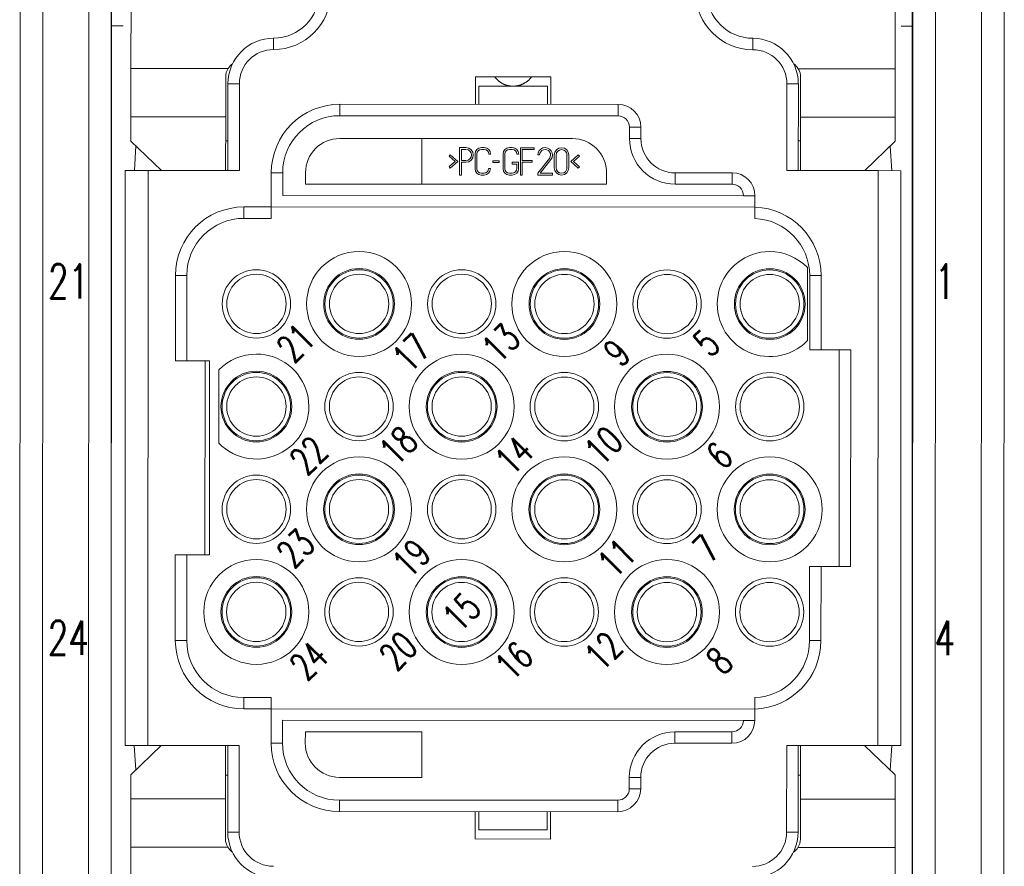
# Model space of a CAD drawing. Header units: millimetres. Extents: x 12388 to 56229, y -202 to 7369.
# Tile 46 of 88: x 21004 to 21176, y 2368 to 2516. Entities that reach past the tile are written whole.
import ezdxf
from ezdxf.enums import TextEntityAlignment as Align

# ---------------------------------------------------------------- set-up
doc = ezdxf.new("R2010")
doc.units = ezdxf.units.MM
doc.header["$LTSCALE"] = 40
doc.layers.add('도면층1', color=1, linetype='Continuous')
doc.styles.get("Standard").update_dxf_attribs({"font": 'romans.shx', "width": 0.8, "oblique": 8, "height": 3})

# ---------------------------------------------------------------- blocks, each defined once
blk = doc.blocks.new('0088')
at = {"layer": '도면층1', "linetype": 'Continuous', "lineweight": 15}
for p, q in [((21020.14, 2534.54), (21020.14, 2342.54)), ((21160.14, 2342.54), (21160.14, 2534.54))]:
    blk.add_line(p, q, dxfattribs=at)
at = {"layer": '도면층1', "lineweight": 0}
for p, q in [((21004.15, 2348.59), (21004.21, 2528.59)), ((21008.15, 2348.59), (21008.21, 2528.59)), ((21016.21, 2528.59), (21016.15, 2348.59)), ((21020.21, 2528.59), (21020.15, 2348.59)), ((21160.15, 2348.54), (21160.21, 2528.54)), ((21164.15, 2348.54), (21164.21, 2528.54)), ((21172.21, 2528.54), (21172.15, 2348.54)), ((21176.21, 2528.53), (21176.15, 2348.53)), ((21020.21, 2514.59), (21022.21, 2514.59)), ((21160.21, 2514.54), (21158.21, 2514.54))]:
    blk.add_line(p, q, dxfattribs=at)
at = {"layer": '도면층1', "linetype": 'Continuous', "lineweight": 0}
for p, q in [((21023.6, 2507.14), (21023.61, 2527.2)), ((21157.16, 2507.1), (21157.17, 2527.16)), ((21048.52, 2512.44), (21048.52, 2510.45)), ((21132.25, 2512.42), (21132.25, 2510.42)), ((21023.6, 2498.67), (21023.6, 2507.14)), ((21023.6, 2507.14), (21040.56, 2507.14)), ((21140.21, 2507.1), (21157.16, 2507.1)), ((21157.16, 2507.1), (21157.16, 2498.62)), ((21083.8, 2505.65), (21096.96, 2505.65)), ((21083.8, 2500.87), (21083.8, 2505.65)), ((21096.96, 2505.65), (21096.96, 2500.87)), ((21040.54, 2489.32), (21040.55, 2504.47)), ((21040.55, 2504.47), (21042.54, 2504.47)), ((21042.54, 2504.47), (21042.54, 2489.32)), ((21084.4, 2500.87), (21084.4, 2504.06)), ((21084.4, 2504.06), (21096.36, 2504.06)), ((21096.36, 2504.06), (21096.36, 2500.87)), ((21138.22, 2489.29), (21138.22, 2504.44)), ((21140.22, 2504.44), (21138.22, 2504.44)), ((21140.22, 2504.44), (21140.21, 2489.29)), ((21060.08, 2500.88), (21108.72, 2500.86)), ((21060.08, 2500.88), (21060.08, 2498.88)), ((21108.72, 2500.86), (21108.72, 2498.87)), ((21023.6, 2494.46), (21023.6, 2498.67)), ((21040.15, 2498.66), (21023.6, 2498.67)), ((21040.15, 2498.66), (21040.14, 2489.32)), ((21108.72, 2498.87), (21060.08, 2498.88)), ((21140.61, 2489.29), (21140.61, 2498.63)), ((21157.16, 2498.62), (21140.61, 2498.63)), ((21157.16, 2498.62), (21157.16, 2494.42)), ((21110.71, 2494.88), (21110.71, 2496.87)), ((21112.71, 2496.87), (21110.71, 2496.87)), ((21112.71, 2496.87), (21112.71, 2494.88)), ((21060.08, 2494.9), (21100.75, 2494.88)), ((21074.43, 2494.89), (21074.43, 2486.92)), ((21112.71, 2494.88), (21110.71, 2494.88)), ((21023.6, 2494.46), (21028.93, 2489.33)), ((21024.19, 2489.33), (21024.46, 2493.63)), ((21040.15, 2494.51), (21040.54, 2494.51)), ((21082.14, 2493.3), (21081.02, 2493.3)), ((21081.02, 2493.3), (21081.02, 2488.51)), ((21085.33, 2493.31), (21084.83, 2493.31)), ((21090.23, 2493.3), (21089.72, 2493.3)), ((21094.05, 2493.29), (21091.66, 2493.29)), ((21091.66, 2493.29), (21091.66, 2488.51)), ((21094.05, 2492.97), (21094.05, 2493.29)), ((21140.61, 2494.47), (21140.21, 2494.47)), ((21151.82, 2489.29), (21157.16, 2494.42)), ((21156.57, 2489.28), (21156.29, 2493.58)), ((21079.4, 2492.07), (21079.19, 2491.83)), ((21079.19, 2491.83), (21080.23, 2490.9)), ((21080.71, 2490.9), (21079.4, 2492.07)), ((21081.34, 2491.06), (21081.34, 2492.98)), ((21081.34, 2492.98), (21082.14, 2492.98)), ((21083.74, 2492.22), (21083.73, 2489.61)), ((21084.05, 2489.61), (21084.05, 2492.22)), ((21084.83, 2492.99), (21085.33, 2492.99)), ((21086.13, 2492.19), (21086.45, 2492.19)), ((21088.63, 2492.21), (21088.63, 2489.61)), ((21088.95, 2489.61), (21088.95, 2492.21)), ((21089.72, 2492.99), (21090.23, 2492.99)), ((21091.02, 2492.19), (21091.34, 2492.19)), ((21091.98, 2491.06), (21091.98, 2492.97)), ((21091.98, 2492.97), (21094.05, 2492.97)), ((21094.69, 2492.02), (21095.01, 2492.02)), ((21096.72, 2491.43), (21094.69, 2488.83)), ((21097.56, 2492.02), (21097.56, 2489.78)), ((21097.88, 2489.78), (21097.88, 2492.02)), ((21099.79, 2492.01), (21099.79, 2489.78)), ((21100.11, 2489.78), (21100.11, 2492.01)), ((21101.76, 2492.06), (21100.45, 2490.9)), ((21100.93, 2490.9), (21101.97, 2491.82)), ((21101.97, 2491.82), (21101.76, 2492.06)), ((21080.23, 2490.9), (21079.19, 2489.98)), ((21079.19, 2489.98), (21079.4, 2489.74)), ((21079.4, 2489.74), (21080.71, 2490.9)), ((21082.14, 2491.06), (21081.34, 2491.06)), ((21081.34, 2488.51), (21081.34, 2490.74)), ((21081.34, 2490.74), (21082.14, 2490.74)), ((21087.95, 2491.02), (21086.83, 2491.02)), ((21086.83, 2491.02), (21086.83, 2490.7)), ((21086.83, 2490.7), (21087.95, 2490.7)), ((21087.95, 2490.7), (21087.95, 2491.02)), ((21091.34, 2490.75), (21090.23, 2490.75)), ((21090.23, 2490.75), (21090.23, 2490.43)), ((21090.23, 2490.43), (21091.02, 2490.43)), ((21091.02, 2490.43), (21091.02, 2489.66)), ((21091.34, 2489.66), (21091.34, 2490.75)), ((21093.73, 2491.06), (21091.98, 2491.06)), ((21091.98, 2488.51), (21091.98, 2490.74)), ((21091.98, 2490.74), (21093.73, 2490.74)), ((21093.73, 2490.74), (21093.73, 2491.06)), ((21095.09, 2488.83), (21096.97, 2491.23)), ((21101.76, 2489.73), (21100.45, 2490.9)), ((21101.97, 2489.97), (21100.93, 2490.9)), ((21101.76, 2489.73), (21101.97, 2489.97)), ((21022.57, 2388.86), (21022.6, 2489.33)), ((21026.59, 2489.33), (21022.6, 2489.33)), ((21026.59, 2489.33), (21026.56, 2388.86)), ((21042.54, 2489.32), (21026.59, 2489.33)), ((21048.12, 2482.94), (21048.12, 2488.92)), ((21048.12, 2488.92), (21050.11, 2488.92)), ((21050.11, 2488.92), (21050.11, 2484.93)), ((21054.1, 2486.93), (21054.1, 2488.92)), ((21081.02, 2488.51), (21081.34, 2488.51)), ((21085.3, 2488.84), (21084.82, 2488.84)), ((21084.82, 2488.52), (21085.3, 2488.52)), ((21086.42, 2489.64), (21086.1, 2489.64)), ((21090.2, 2488.84), (21089.72, 2488.84)), ((21089.72, 2488.52), (21090.2, 2488.52)), ((21091.66, 2488.51), (21091.98, 2488.51)), ((21094.69, 2488.83), (21094.69, 2488.51)), ((21094.69, 2488.51), (21097.24, 2488.51)), ((21097.24, 2488.83), (21095.09, 2488.83)), ((21097.24, 2488.51), (21097.24, 2488.83)), ((21106.72, 2488.9), (21106.72, 2486.91)), ((21118.68, 2488.9), (21128.65, 2488.9)), ((21118.68, 2488.9), (21118.68, 2486.91)), ((21128.65, 2488.9), (21128.65, 2486.9)), ((21154.17, 2489.29), (21138.22, 2489.29)), ((21154.13, 2388.82), (21154.17, 2489.29)), ((21154.17, 2489.29), (21158.15, 2489.28)), ((21158.15, 2489.28), (21158.12, 2388.82)), ((21106.72, 2486.91), (21054.1, 2486.93)), ((21128.65, 2486.9), (21118.68, 2486.91)), ((21050.11, 2484.93), (21130.64, 2484.91)), ((21132.64, 2484.91), (21130.64, 2484.91)), ((21132.64, 2484.91), (21132.64, 2482.91)), ((21043.33, 2482.94), (21048.12, 2482.94)), ((21043.33, 2480.95), (21043.33, 2482.94)), ((21048.11, 2480.95), (21048.12, 2482.94)), ((21048.12, 2482.94), (21132.64, 2482.91)), ((21132.64, 2482.91), (21132.63, 2480.92)), ((21043.33, 2480.95), (21048.11, 2480.95)), ((21031.36, 2456.04), (21031.37, 2470.99)), ((21033.36, 2470.99), (21031.37, 2470.99)), ((21033.36, 2456.04), (21033.36, 2470.99)), ((21141.8, 2459.58), (21141.8, 2472.35)), ((21142.2, 2470.95), (21142.2, 2457.99)), ((21142.2, 2470.95), (21144.19, 2470.95)), ((21144.19, 2470.95), (21144.19, 2457.99)), ((21142.2, 2457.99), (21147.38, 2457.99)), ((21147.38, 2457.99), (21147.37, 2420.12)), ((21147.38, 2457.99), (21149.37, 2457.99)), ((21149.37, 2457.99), (21149.36, 2420.12)), ((21033.36, 2456.04), (21031.36, 2456.04)), ((21037.34, 2456.03), (21033.36, 2456.04)), ((21036.53, 2422.15), (21036.54, 2456.03)), ((21037.33, 2422.15), (21037.34, 2456.03)), ((21038.94, 2454.45), (21038.93, 2441.67)), ((21031.35, 2407.2), (21031.35, 2422.15)), ((21031.35, 2422.15), (21033.34, 2422.15)), ((21033.34, 2422.15), (21037.33, 2422.15)), ((21033.34, 2407.2), (21033.34, 2422.15)), ((21147.37, 2420.12), (21142.18, 2420.12)), ((21142.18, 2420.12), (21142.18, 2407.16)), ((21144.18, 2420.12), (21144.17, 2407.16)), ((21149.36, 2420.12), (21147.37, 2420.12)), ((21033.34, 2407.2), (21031.35, 2407.2)), ((21142.18, 2407.16), (21144.17, 2407.16)), ((21048.09, 2397.23), (21043.3, 2397.23)), ((21043.3, 2397.23), (21043.3, 2395.23)), ((21048.09, 2395.23), (21048.09, 2397.23)), ((21132.61, 2397.21), (21132.61, 2395.21)), ((21048.09, 2395.23), (21043.3, 2395.23)), ((21048.08, 2389.25), (21048.09, 2395.23)), ((21132.61, 2395.21), (21048.09, 2395.23)), ((21132.61, 2395.21), (21132.61, 2393.21)), ((21130.61, 2393.22), (21050.08, 2393.24)), ((21050.08, 2393.24), (21050.08, 2389.25)), ((21132.61, 2393.21), (21130.61, 2393.21)), ((21054.06, 2389.25), (21054.07, 2391.24)), ((21054.07, 2391.24), (21074.4, 2391.24)), ((21074.4, 2391.24), (21074.4, 2383.26)), ((21118.65, 2391.22), (21128.62, 2391.22)), ((21118.65, 2389.23), (21118.65, 2391.22)), ((21128.62, 2389.23), (21128.62, 2391.22)), ((21022.57, 2388.86), (21026.56, 2388.86)), ((21028.9, 2388.86), (21023.56, 2383.73)), ((21024.43, 2384.56), (21024.15, 2388.86)), ((21026.56, 2388.86), (21042.5, 2388.86)), ((21040.11, 2388.86), (21040.11, 2379.52)), ((21040.5, 2373.71), (21040.51, 2388.86)), ((21042.5, 2388.86), (21042.5, 2373.71)), ((21048.08, 2389.25), (21050.08, 2389.25)), ((21128.62, 2389.23), (21118.65, 2389.23)), ((21138.18, 2373.67), (21138.19, 2388.82)), ((21138.19, 2388.82), (21154.13, 2388.82)), ((21140.18, 2388.82), (21140.17, 2373.67)), ((21140.57, 2379.48), (21140.58, 2388.82)), ((21157.12, 2383.69), (21151.79, 2388.82)), ((21158.12, 2388.82), (21154.13, 2388.82)), ((21156.26, 2384.52), (21156.54, 2388.82)), ((21023.56, 2379.52), (21023.56, 2383.73)), ((21040.11, 2383.67), (21040.51, 2383.67)), ((21074.4, 2383.26), (21060.04, 2383.27)), ((21110.67, 2381.26), (21110.68, 2383.25)), ((21112.67, 2383.25), (21110.68, 2383.25)), ((21112.67, 2383.25), (21112.67, 2381.26)), ((21140.58, 2383.64), (21140.18, 2383.64)), ((21157.12, 2383.69), (21157.12, 2379.48)), ((21112.67, 2381.26), (21110.67, 2381.26)), ((21023.56, 2371.05), (21023.56, 2379.52)), ((21023.56, 2379.52), (21040.11, 2379.52)), ((21060.04, 2379.28), (21108.68, 2379.26)), ((21060.04, 2377.29), (21060.04, 2379.28)), ((21108.68, 2377.27), (21108.68, 2379.26)), ((21140.57, 2379.48), (21157.12, 2379.48)), ((21157.12, 2379.48), (21157.12, 2371)), ((21108.68, 2377.27), (21060.04, 2377.29)), ((21083.76, 2372.5), (21083.76, 2377.28)), ((21084.36, 2374.09), (21084.36, 2377.28)), ((21096.32, 2377.28), (21096.32, 2374.09)), ((21096.92, 2377.28), (21096.92, 2372.49)), ((21040.5, 2373.71), (21042.5, 2373.71)), ((21096.32, 2374.09), (21084.36, 2374.09)), ((21140.17, 2373.67), (21138.18, 2373.67)), ((21023.56, 2371.05), (21023.55, 2350.99)), ((21040.51, 2371.04), (21023.56, 2371.05)), ((21096.92, 2372.49), (21083.76, 2372.5)), ((21157.12, 2371), (21140.16, 2371.01)), ((21157.12, 2371), (21157.11, 2350.94))]:
    blk.add_line(p, q, dxfattribs=at)
for points in [[(21040.15, 2505.67), (21040.15, 2505.35), (21040.15, 2505.03), (21040.15, 2504.71), (21040.15, 2504.39, 0), (21040.15, 2504.08, 0), (21040.15, 2503.76, 0), (21040.15, 2503.45, 0), (21040.15, 2503.15, 0), (21040.15, 2502.84), (21040.15, 2502.55, 0), (21040.15, 2502.26), (21040.15, 2501.98, 0), (21040.15, 2501.7, 0), (21040.15, 2501.44, 0), (21040.15, 2501.18, 0), (21040.15, 2500.93, 0), (21040.15, 2500.7, 0), (21040.15, 2500.47, 0), (21040.15, 2500.26, 0), (21040.15, 2500.05, 0), (21040.15, 2499.86, 0), (21040.15, 2499.68, 0), (21040.15, 2499.51, 0), (21040.15, 2499.35, 0), (21040.15, 2499.22, 0), (21040.15, 2499.07, 0), (21040.15, 2498.89, 0), (21040.15, 2498.66, 0)], [(21087.19, 2505.65), (21087.29, 2505.52, 0.010268), (21087.4, 2505.4, 0.010306), (21087.51, 2505.27, 0.010279), (21087.62, 2505.16, 0.010293), (21087.75, 2505.05, 0.010302), (21087.87, 2504.94, 0.01027), (21088, 2504.84, 0.010244), (21088.13, 2504.74, 0.010203), (21088.27, 2504.65, 0.010172), (21088.41, 2504.57, 0.010106), (21088.55, 2504.49, 0.01006), (21088.69, 2504.42, 0.009976), (21088.84, 2504.36, 0.009919), (21088.98, 2504.3, 0.009817), (21089.13, 2504.25, 0.00975), (21089.28, 2504.2, 0.009632), (21089.43, 2504.16, 0.009555), (21089.57, 2504.13, 0.009423), (21089.72, 2504.1, 0.009338), (21089.86, 2504.08, 0.009195), (21090.01, 2504.06, 0.009103), (21090.15, 2504.05, 0.008951), (21090.29, 2504.05, 0.008852), (21090.43, 2504.04, 0.00869), (21090.57, 2504.05, 0.008591), (21090.7, 2504.06, 0.008429), (21090.83, 2504.07, 0.008316), (21090.96, 2504.09, 0.008147), (21091.09, 2504.11, 0.00805), (21091.21, 2504.13, 0.007819), (21091.34, 2504.16, 0.007885), (21091.46, 2504.19, 0.007968), (21091.58, 2504.23, 0.007914), (21091.7, 2504.27, 0.008189), (21091.83, 2504.32, 0.008325), (21091.95, 2504.37, 0.00839), (21092.08, 2504.42, 0.008563), (21092.2, 2504.49, 0.008948), (21092.33, 2504.55, 0.008749), (21092.45, 2504.62, 0.008222), (21092.57, 2504.7, 0.009308), (21092.7, 2504.79, 0.011463), (21092.82, 2504.88, 0.008538), (21092.93, 2504.97, 0.002478), (21093.04, 2505.05, 0.012658), (21093.16, 2505.18, 0.022229), (21093.35, 2505.38, 0.010613), (21093.58, 2505.65, 0.005452)], [(21140.61, 2498.63), (21140.61, 2498.71, 0), (21140.61, 2498.81, 0), (21140.61, 2498.92, 0), (21140.61, 2499.04, 0), (21140.61, 2499.17, 0), (21140.61, 2499.32, 0), (21140.61, 2499.48, 0), (21140.61, 2499.64, 0), (21140.61, 2499.83, 0), (21140.61, 2500.02, 0), (21140.61, 2500.22, 0), (21140.61, 2500.44, 0), (21140.61, 2500.66, 0), (21140.61, 2500.9, 0), (21140.61, 2501.15, 0), (21140.61, 2501.4, 0), (21140.61, 2501.67, 0), (21140.62, 2501.94, 0), (21140.62, 2502.23, 0), (21140.62, 2502.52), (21140.62, 2502.81, 0), (21140.62, 2503.11, 0), (21140.62, 2503.43, 0), (21140.62, 2503.73), (21140.62, 2504, 0), (21140.62, 2504.36, 0), (21140.62, 2504.91, 0), (21140.62, 2505.64)], [(21040.11, 2379.52), (21040.11, 2379.43, 0), (21040.11, 2379.33, 0), (21040.11, 2379.23, 0), (21040.11, 2379.11, 0), (21040.11, 2378.97, 0), (21040.11, 2378.83, 0), (21040.11, 2378.67, 0), (21040.11, 2378.5, 0), (21040.11, 2378.32, 0), (21040.11, 2378.13, 0), (21040.11, 2377.92, 0), (21040.11, 2377.71, 0), (21040.11, 2377.48, 0), (21040.11, 2377.24, 0), (21040.11, 2377, 0), (21040.11, 2376.74, 0), (21040.11, 2376.48, 0), (21040.11, 2376.2, 0), (21040.11, 2375.92, 0), (21040.11, 2375.63, 0), (21040.11, 2375.34, 0), (21040.11, 2375.03, 0), (21040.11, 2374.72, 0), (21040.11, 2374.42), (21040.11, 2374.14, 0), (21040.11, 2373.79, 0), (21040.11, 2373.24), (21040.11, 2372.51)], [(21140.57, 2372.48), (21140.57, 2372.8), (21140.57, 2373.12), (21140.57, 2373.44, 0), (21140.57, 2373.75), (21140.57, 2374.07, 0), (21140.57, 2374.38, 0), (21140.57, 2374.69, 0), (21140.57, 2375), (21140.57, 2375.3, 0), (21140.57, 2375.6, 0), (21140.57, 2375.89, 0), (21140.57, 2376.17, 0), (21140.57, 2376.44, 0), (21140.57, 2376.71, 0), (21140.57, 2376.96, 0), (21140.57, 2377.21, 0), (21140.57, 2377.45, 0), (21140.57, 2377.67, 0), (21140.57, 2377.89, 0), (21140.57, 2378.09, 0), (21140.57, 2378.29, 0), (21140.57, 2378.47, 0), (21140.57, 2378.64, 0), (21140.57, 2378.79, 0), (21140.57, 2378.93, 0), (21140.57, 2379.07, 0), (21140.57, 2379.26, 0), (21140.57, 2379.48, 0)]]:
    blk.add_lwpolyline(points, format="xyb", dxfattribs=at)
for centre, radius in [((21063.46, 2465.99), 9.17), ((21099.34, 2465.98), 9.17), ((21045.52, 2466), 5.98), ((21045.52, 2466), 5.18), ((21063.46, 2465.99), 6.18), ((21063.46, 2465.99), 5.98), ((21063.46, 2465.99), 5.18), ((21081.4, 2465.99), 5.98), ((21081.4, 2465.99), 5.18), ((21099.34, 2465.98), 6.18), ((21099.34, 2465.98), 5.98), ((21099.34, 2465.98), 5.18), ((21117.28, 2465.97), 5.98), ((21117.28, 2465.97), 5.18), ((21135.22, 2465.97), 6.18), ((21135.22, 2465.97), 5.98), ((21135.22, 2465.97), 5.18), ((21081.39, 2448.05), 9.17), ((21117.27, 2448.03), 9.17), ((21045.51, 2448.06), 6.18), ((21045.51, 2448.06), 5.98), ((21063.45, 2448.05), 5.98), ((21081.39, 2448.05), 6.18), ((21081.39, 2448.05), 5.98), ((21099.33, 2448.04), 5.98), ((21117.27, 2448.03), 6.18), ((21117.27, 2448.03), 5.98), ((21135.22, 2448.03), 5.98), ((21045.51, 2448.06), 5.18), ((21063.45, 2448.05), 5.18), ((21081.39, 2448.05), 5.18), ((21099.33, 2448.04), 5.18), ((21117.27, 2448.03), 5.18), ((21135.22, 2448.03), 5.18), ((21063.45, 2430.11), 9.17), ((21099.33, 2430.1), 9.17), ((21135.21, 2430.09), 9.17), ((21045.51, 2430.12), 5.98), ((21045.51, 2430.12), 5.18), ((21063.45, 2430.11), 6.18), ((21063.45, 2430.11), 5.98), ((21063.45, 2430.11), 5.18), ((21081.39, 2430.11), 5.98), ((21081.39, 2430.11), 5.18), ((21099.33, 2430.1), 6.18), ((21099.33, 2430.1), 5.98), ((21099.33, 2430.1), 5.18), ((21117.27, 2430.09), 5.98), ((21117.27, 2430.09), 5.18), ((21135.21, 2430.09), 6.18), ((21135.21, 2430.09), 5.98), ((21135.21, 2430.09), 5.18), ((21045.5, 2412.18), 9.17), ((21081.38, 2412.16), 9.17), ((21117.26, 2412.15), 9.17), ((21045.5, 2412.18), 6.18), ((21045.5, 2412.18), 5.98), ((21063.44, 2412.17), 5.98), ((21081.38, 2412.16), 6.18), ((21081.38, 2412.16), 5.98), ((21099.32, 2412.16), 5.98), ((21117.26, 2412.15), 6.18), ((21117.26, 2412.15), 5.98), ((21135.2, 2412.15), 5.98), ((21045.5, 2412.18), 5.18), ((21063.44, 2412.17), 5.18), ((21081.38, 2412.16), 5.18), ((21099.32, 2412.16), 5.18), ((21117.26, 2412.15), 5.18), ((21135.2, 2412.15), 5.18)]:
    blk.add_circle(centre, radius, dxfattribs=at)
for centre, radius, start, end in [((21048.53, 2520.42), 7.97, 269.981, 359.981), ((21048.53, 2520.42), 9.97, 269.981, 359.981), ((21132.25, 2520.39), 9.97, 179.981, 269.981), ((21132.25, 2520.39), 7.97, 179.981, 269.981), ((21048.52, 2504.47), 7.97, 89.981, 179.981), ((21132.24, 2504.44), 7.97, 359.981, 89.981), ((21048.52, 2504.47), 5.98, 89.981, 179.981), ((21132.24, 2504.44), 5.98, 359.981, 89.981), ((21042.94, 2505.67), 2.79, 148.3447, 179.981), ((21042.94, 2505.67), 2.79, 124.6356, 148.3447), ((21137.83, 2505.64), 2.79, 31.6172, 55.3264), ((21137.83, 2505.64), 2.79, 359.981, 31.6172), ((21060.08, 2488.92), 11.96, 89.981, 179.981), ((21108.72, 2496.88), 3.99, 359.981, 89.981), ((21060.08, 2488.92), 9.97, 89.981, 179.981), ((21108.72, 2496.88), 1.99, 359.981, 89.981), ((21060.08, 2488.92), 5.98, 89.981, 179.981), ((21100.74, 2488.9), 5.98, 359.981, 89.981), ((21118.69, 2494.88), 7.97, 179.981, 269.981), ((21118.69, 2494.88), 5.98, 179.981, 269.981), ((21082.14, 2492.02), 1.28, 269.981, 89.981), ((21084.83, 2492.22), 1.09, 89.981, 179.981), ((21085.33, 2492.19), 1.12, 359.981, 89.981), ((21089.72, 2492.21), 1.09, 89.981, 179.981), ((21090.23, 2492.19), 1.12, 359.981, 89.981), ((21095.97, 2492.02), 1.28, 322.0063, 179.981), ((21098.84, 2492.01), 1.28, 359.981, 179.981), ((21082.14, 2492.02), 0.957, 269.981, 89.981), ((21084.83, 2492.22), 0.771, 89.981, 179.981), ((21085.33, 2492.19), 0.797, 359.981, 89.981), ((21089.72, 2492.21), 0.771, 89.981, 179.981), ((21090.23, 2492.19), 0.797, 359.981, 89.981), ((21095.97, 2492.02), 0.957, 322.0063, 179.981), ((21098.84, 2492.01), 0.957, 359.981, 179.981), ((21098.84, 2489.78), 1.28, 179.981, 359.981), ((21098.84, 2489.78), 0.957, 179.981, 359.981), ((21084.82, 2489.61), 1.09, 179.981, 269.981), ((21084.82, 2489.61), 0.771, 179.981, 269.981), ((21085.3, 2489.64), 0.797, 269.981, 359.981), ((21085.3, 2489.64), 1.12, 269.981, 359.981), ((21089.72, 2489.61), 1.09, 179.981, 269.981), ((21089.72, 2489.61), 0.771, 179.981, 269.981), ((21090.2, 2489.66), 1.14, 269.981, 359.981), ((21090.2, 2489.66), 0.824, 269.981, 359.981), ((21128.65, 2484.91), 3.99, 359.981, 89.981), ((21128.65, 2484.91), 1.99, 359.981, 89.981), ((21043.33, 2470.98), 11.96, 89.981, 179.981), ((21132.22, 2470.95), 11.97, 359.9874, 88.0325), ((21043.33, 2470.98), 9.97, 89.981, 179.981), ((21132.23, 2470.95), 9.97, 359.981, 87.6887), ((21135.22, 2465.97), 9.17, 89.981, 315.8205), ((21135.22, 2465.97), 9.17, 44.1415, 89.981), ((21045.51, 2448.06), 9.17, 224.1415, 89.981), ((21045.51, 2448.06), 9.17, 89.981, 135.8205), ((21043.31, 2407.19), 11.96, 179.981, 269.981), ((21043.31, 2407.19), 9.97, 179.981, 269.981), ((21132.21, 2407.16), 11.96, 271.8912, 359.981), ((21132.21, 2407.16), 9.97, 272.2734, 359.981), ((21128.62, 2393.21), 3.99, 269.981, 359.981), ((21128.62, 2393.21), 1.99, 269.981, 359.981), ((21118.65, 2383.25), 7.97, 89.981, 179.981), ((21060.04, 2389.25), 11.96, 179.981, 269.981), ((21060.04, 2389.25), 9.97, 179.981, 269.981), ((21060.04, 2389.25), 5.98, 179.981, 269.981), ((21118.65, 2383.25), 5.98, 89.981, 179.981), ((21108.68, 2381.26), 3.99, 269.981, 359.981), ((21108.68, 2381.26), 1.99, 269.981, 359.981), ((21048.48, 2373.7), 7.97, 179.981, 269.981), ((21048.48, 2373.7), 5.98, 179.981, 269.981), ((21132.2, 2373.68), 7.97, 269.981, 359.981), ((21132.2, 2373.68), 5.98, 269.981, 359.981), ((21042.9, 2372.51), 2.79, 179.981, 211.6172), ((21042.9, 2372.51), 2.79, 211.6172, 235.3264), ((21137.78, 2372.48), 2.79, 304.6356, 328.3447), ((21137.78, 2372.48), 2.79, 328.3447, 359.981)]:
    blk.add_arc(centre, radius, start, end, dxfattribs=at)
at = {"layer": '도면층1', "linetype": 'Continuous', "lineweight": 0, "width": 0.7}
for s, height, rotation, p in [('21', 5.98, 359.981, (21012.68, 2469.95)), ('1', 5.98, 359.981, (21165.84, 2469.9)), ('13', 4.784, 44.981, (21088.28, 2459.19)), ('21', 4.784, 44.981, (21052.4, 2459.2)), ('17', 4.784, 44.981, (21072.63, 2457.48)), ('5', 4.78, 44.981, (21124.16, 2459.18)), ('9', 4.78, 44.981, (21108.51, 2457.47)), ('18', 4.784, 44.981, (21070.33, 2441.25)), ('10', 4.784, 44.981, (21106.21, 2441.24)), ('22', 4.784, 44.981, (21054.68, 2439.54)), ('14', 4.784, 44.981, (21090.56, 2439.53)), ('6', 4.78, 44.981, (21126.45, 2439.52)), ('23', 4.784, 44.981, (21052.39, 2423.32)), ('19', 4.784, 44.981, (21072.62, 2421.6)), ('11', 4.784, 44.981, (21108.5, 2421.59)), ('7', 4.78, 44.981, (21124.15, 2423.29)), ('15', 4.784, 44.981, (21081.38, 2412.16)), ('24', 5.98, 359.981, (21012.66, 2407.65)), ('4', 5.98, 359.981, (21165.82, 2407.6)), ('20', 4.784, 44.981, (21070.32, 2405.37)), ('12', 4.784, 44.981, (21106.2, 2405.36)), ('24', 4.784, 44.981, (21054.67, 2403.66)), ('16', 4.784, 44.981, (21090.55, 2403.65)), ('8', 4.78, 44.981, (21126.43, 2403.64))]:
    blk.add_text(s, height=height, rotation=rotation, dxfattribs=at).set_placement(p, align=Align.MIDDLE_CENTER)
blk = doc.blocks.new('view dd')
blk.add_blockref('0088', (0, 0))

msp = doc.modelspace()

# ---------------------------------------------------------------- block references
msp.add_blockref('view dd', (0, 0))

doc.saveas('drawing.dxf')
